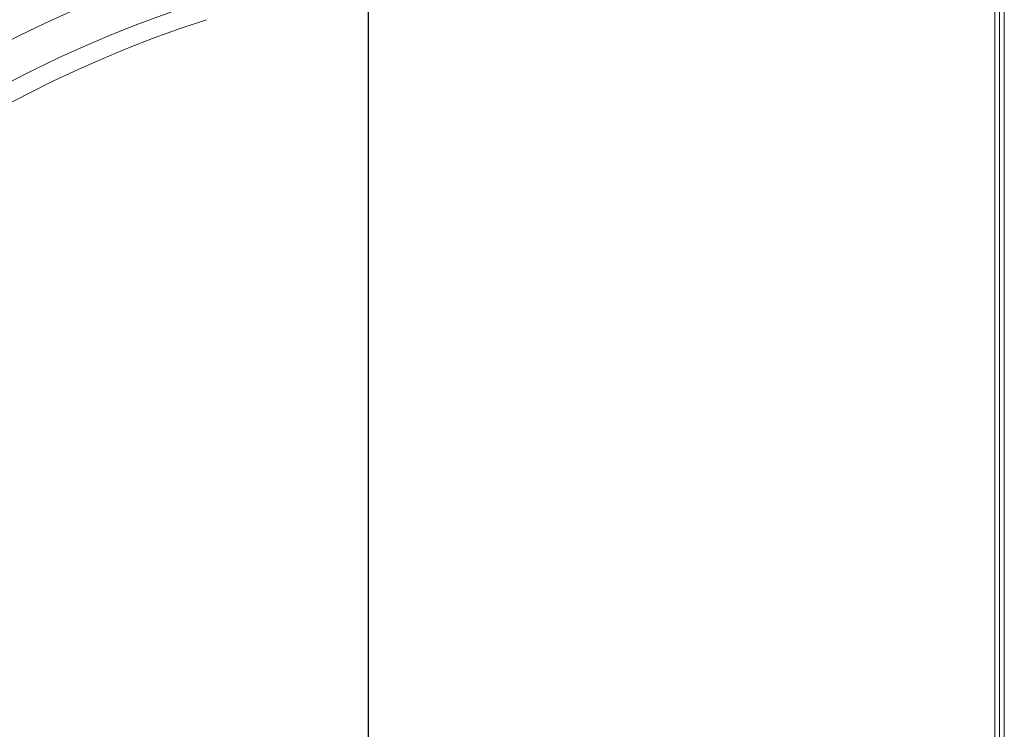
# Model space of a CAD drawing. Extents: x -89225 to 110569, y 13360 to 87647.
# Tile 70 of 256: x 5279 to 10557, y 66616 to 70423. Entities that reach past the tile are written whole.
import ezdxf

# ---------------------------------------------------------------- set-up
doc = ezdxf.new("R2010")
doc.units = 0
doc.layers.add('4', color=4, linetype='Continuous', lineweight=25)
doc.layers.add('Beluchtingstank', color=253, linetype='Continuous')

msp = doc.modelspace()

# ---------------------------------------------------------------- linework, layer by layer
at = {"layer": '4', "ltscale": 0.5}
msp.add_line((7148.2, 54909.4), (7148.2, 84803.7), dxfattribs=at)
at = {"layer": 'Beluchtingstank', "lineweight": 9, "ltscale": 0.01}
for p, q in [((10531.7, 65763.2), (10531.7, 75963.2)), ((10506.7, 75913.2), (10506.7, 65813.2)), ((10556.7, 75913.2), (10556.7, 65813.2))]:
    msp.add_line(p, q, dxfattribs=at)
for centre, radius, start in [((8275.9, 64263.1), 6774.8, 109.79902), ((8275.9, 64263.5), 6574.8, 108.57865), ((8275.9, 64263.1), 6475.2, 107.94251)]:
    msp.add_arc(centre, radius, start, 270, dxfattribs=at)

doc.saveas('drawing.dxf')
